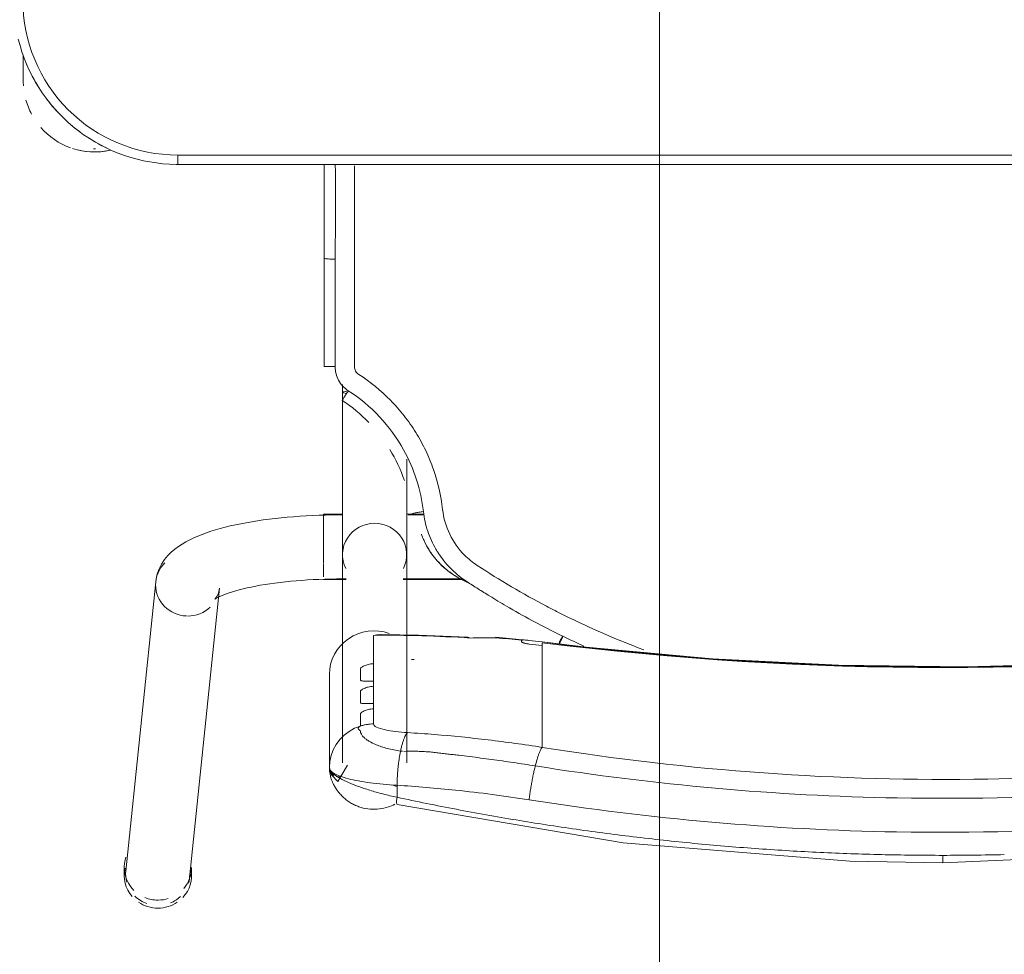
# Model space of a CAD drawing. Header units: metres. Extents: x 1.7 to 42.3, y -72.9 to -47.6.
# Tile 35 of 216: x 5.809 to 6.127, y -65.38 to -65.079. Entities that reach past the tile are written whole.
import ezdxf

# ---------------------------------------------------------------- set-up
doc = ezdxf.new("R2010")
doc.units = ezdxf.units.M
doc.layers.add('G-ANNO-SYMB', color=7, linetype='Continuous', lineweight=9)
doc.layers.add('I-FURN', color=7, linetype='Continuous', lineweight=18)

# ---------------------------------------------------------------- blocks, each defined once
blk = doc.blocks.new('ConjuntoParaAlunoTamanho6 - CJA06_ConjuntoParaAlunoTamanho6-2902653-2PAV - FRIGORÍFICA')
at = {"layer": 'I-FURN', "color": 253, "true_color": 0xaaaaaa}
for p, q in [((0.2432124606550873, 0.2952560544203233), (0.2335379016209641, 0.2018170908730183)), ((0.2425404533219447, 0.2945585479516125), (0.2425404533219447, 0.2919703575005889)), ((0.2541278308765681, 0.1996852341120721), (0.26380238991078, 0.2931241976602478)), ((0.2643023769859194, 0.2919703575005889), (0.2643023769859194, 0.2945585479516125)), ((0.1731500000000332, 0.2581242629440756), (0.1731500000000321, 0.1909687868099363)), ((0.1938500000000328, 0.1909687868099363), (0.1938500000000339, 0.2581242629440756)), ((0.1981000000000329, 0.2296403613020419), (0.1981000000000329, 0.2596939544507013)), ((0.1968477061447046, 0.2539495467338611), (0.1975389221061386, 0.2558006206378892)), ((0.1294314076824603, 0.243802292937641), (0.1294314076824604, 0.2531737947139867)), ((0.1947122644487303, 0.2506185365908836), (0.1958994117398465, 0.2522106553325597)), ((0.1958994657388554, 0.2522107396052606), (0.1968476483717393, 0.2539494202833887)), ((0.1294314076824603, 0.2421389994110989), (0.1294314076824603, 0.243802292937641)), ((0.1294314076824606, 0.2421389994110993), (0.1294314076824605, 0.2365253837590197)), ((0.1838599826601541, 0.2390378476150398), (0.1838599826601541, 0.2407252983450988)), ((0.1294314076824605, 0.2365253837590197), (0.1294314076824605, 0.2348620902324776)), ((0.1294314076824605, 0.2348620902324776), (0.1294314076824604, 0.2292484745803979)), ((0.183859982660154, 0.231760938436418), (0.183859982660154, 0.233448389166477)), ((0.1294314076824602, 0.2275851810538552), (0.1294314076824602, 0.2292484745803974)), ((0.1294314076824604, 0.2275851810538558), (0.1294314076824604, 0.2219715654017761)), ((0.1838599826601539, 0.2170112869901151), (0.1838599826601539, 0.2261714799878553)), ((0.1294314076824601, 0.2203082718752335), (0.1294314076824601, 0.2219715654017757)), ((0.1294586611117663, 0.2191524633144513), (0.1443419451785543, 0.2175731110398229)), ((0.179439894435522, 0.2168937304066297), (0.1817272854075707, 0.2167811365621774)), ((0.1742864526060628, 0.1989367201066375), (0.154736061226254, 0.1989367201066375)), ((0.1742893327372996, 0.1987867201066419), (0.1549429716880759, 0.1987867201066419)), ((0.1938500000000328, 0.1987867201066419), (0.1927106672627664, 0.1987867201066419)), ((0.2000000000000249, 0.1989367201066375), (0.1927135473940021, 0.1989367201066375)), ((0.1938500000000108, 0.1984502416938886), (0.1938500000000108, 0.1987867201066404)), ((0.1938500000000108, 0.1976441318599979), (0.1938500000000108, 0.1984502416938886)), ((0.200000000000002, 0.1937960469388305), (0.2000000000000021, 0.1981376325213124)), ((0.1938500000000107, 0.1916047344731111), (0.1938500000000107, 0.1936664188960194)), ((0.200000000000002, 0.1857279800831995), (0.200000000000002, 0.1936447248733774)), ((0.1938500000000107, 0.1858191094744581), (0.1938500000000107, 0.1868796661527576)), ((0.1938500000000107, 0.1837095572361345), (0.1938500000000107, 0.1858191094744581)), ((0.200000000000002, 0.17793672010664), (0.200000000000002, 0.1856002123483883)), ((0.1675711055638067, 0.1780867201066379), (0.1726767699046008, 0.1780867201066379)), ((0.1938500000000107, 0.1780867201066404), (0.1938500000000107, 0.1805865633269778)), ((0.1675962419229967, 0.177936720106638), (0.1732320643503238, 0.177936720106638)), ((0.1937679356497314, 0.177936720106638), (0.2000000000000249, 0.177936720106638)), ((0.1938500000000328, 0.1360373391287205), (0.1938500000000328, 0.138573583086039)), ((0.1998252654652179, 0.130207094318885), (0.1998241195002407, 0.09530095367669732)), ((0.1998165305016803, 0.06496651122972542), (0.1998241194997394, 0.09530105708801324)), ((0.247000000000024, 0.06496651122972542), (-0.2469999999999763, 0.0649665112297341)), ((0.2470000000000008, 0.06496651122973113), (-0.2469999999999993, 0.06496651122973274)), ((0.2470000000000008, 0.06496651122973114), (0.2470000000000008, 0.06196651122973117)), ((0.2968749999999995, 0.03797151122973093), (0.2968749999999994, 0.02961464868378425)), ((0.2968749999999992, 0.03299232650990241), (0.2968749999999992, 0.03797151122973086))]:
    blk.add_line(p, q, dxfattribs=at)
at = {"layer": 'I-FURN', "color": 253, "true_color": 0xaaaaaa, "flags": 128}
for points in [[(0.000100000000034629, 0.2903998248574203), (-0.07266958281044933, 0.2872143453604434), (-0.1448601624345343, 0.2777017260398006), (-0.1760326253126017, 0.2716064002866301)], [(0.1762326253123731, 0.2716064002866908), (0.1033140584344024, 0.283981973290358), (0.03017500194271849, 0.2898535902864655), (0.000100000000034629, 0.2903998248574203)], [(0.1762658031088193, 0.2654018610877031), (0.1762658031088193, 0.2663721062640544), (0.1762658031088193, 0.2673423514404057), (0.1762658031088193, 0.268312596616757), (0.1762658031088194, 0.2692828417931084)], [(0.1980999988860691, 0.2597125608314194), (0.1979173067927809, 0.2609157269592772), (0.1973888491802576, 0.262083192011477), (0.1953955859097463, 0.2642028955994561), (0.1922691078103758, 0.2589586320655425)], [(0.19753892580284, 0.2558006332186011), (0.1979587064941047, 0.2577280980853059), (0.1981000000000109, 0.2596939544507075)], [(0.1980999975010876, 0.2597116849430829), (0.1980999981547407, 0.2521977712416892), (0.1980999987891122, 0.2446838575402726)], [(0.1981000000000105, 0.2296403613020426), (0.1981000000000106, 0.2371537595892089), (0.1981000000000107, 0.2446671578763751), (0.1981000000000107, 0.2521805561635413), (0.1981000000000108, 0.2596939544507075)], [(0.1881002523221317, 0.246282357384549), (0.1899707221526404, 0.2470146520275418), (0.1917187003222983, 0.247994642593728)], [(0.1917187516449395, 0.2479946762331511), (0.1933094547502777, 0.2492039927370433), (0.1947121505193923, 0.2506184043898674)], [(0.1838599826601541, 0.2407252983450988), (0.1838599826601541, 0.241946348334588), (0.1838599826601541, 0.2431673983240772), (0.1838599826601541, 0.2443884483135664), (0.1838599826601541, 0.2456094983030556)], [(0.1881000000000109, 0.2462822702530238), (0.1881000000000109, 0.2453180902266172), (0.1881000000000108, 0.2443539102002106), (0.1881000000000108, 0.243389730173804), (0.1881000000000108, 0.2424255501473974)], [(0.183859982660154, 0.233448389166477), (0.183859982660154, 0.2348457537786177), (0.183859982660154, 0.2362431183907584), (0.1838599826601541, 0.2376404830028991), (0.1838599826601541, 0.2390378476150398)], [(0.1881000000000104, 0.2386831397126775), (0.1881000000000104, 0.237799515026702), (0.1881000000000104, 0.2369158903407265), (0.1881000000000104, 0.236032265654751), (0.1881000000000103, 0.2351486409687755)], [(0.1838599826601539, 0.2261714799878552), (0.183859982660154, 0.2275688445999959), (0.183859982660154, 0.2289662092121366), (0.183859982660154, 0.2303635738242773), (0.183859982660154, 0.231760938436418)], [(0.1881000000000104, 0.2314062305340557), (0.1881000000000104, 0.2305226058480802), (0.1881000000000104, 0.2296389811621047), (0.1881000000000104, 0.2287553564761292), (0.1881000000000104, 0.2278717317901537)], [(-0.1292586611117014, 0.2191524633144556), (-0.0886506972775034, 0.223419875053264), (-0.04790057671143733, 0.2260954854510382), (-0.007073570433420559, 0.2271749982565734), (0.03376492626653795, 0.2266566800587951), (0.07454949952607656, 0.2245413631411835), (0.1152148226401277, 0.2208324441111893), (0.1294586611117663, 0.2191524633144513)], [(0.1294314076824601, 0.2193726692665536), (0.1294314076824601, 0.2196065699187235), (0.1294314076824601, 0.2198404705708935), (0.1294314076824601, 0.2200743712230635), (0.1294314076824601, 0.2203082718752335)], [(0.1361000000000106, 0.2190117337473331), (0.1361000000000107, 0.2189337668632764), (0.1361000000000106, 0.2188557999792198), (0.1361000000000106, 0.2187778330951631), (0.1361000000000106, 0.2186998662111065)], [(0.153505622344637, 0.217605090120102), (0.1692793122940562, 0.2168976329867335), (0.1813090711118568, 0.2167731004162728)], [(0.1817272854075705, 0.2167811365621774), (0.1827926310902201, 0.2168569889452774), (0.1838599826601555, 0.217011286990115)], [(0.2350704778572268, 0.2053619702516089), (0.2350077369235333, 0.2053133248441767), (0.2348200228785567, 0.2051835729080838), (0.2345106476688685, 0.2049931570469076), (0.2340848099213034, 0.2047580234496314), (0.233548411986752, 0.2044905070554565), (0.2329074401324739, 0.2042001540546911), (0.2321676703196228, 0.2038943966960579), (0.2313345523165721, 0.2035790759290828), (0.2304131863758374, 0.203258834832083), (0.2294083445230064, 0.2029374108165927), (0.2283245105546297, 0.2026178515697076), (0.2271659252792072, 0.2023026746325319), (0.2259366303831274, 0.2019939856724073), (0.2246405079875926, 0.201693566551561), (0.2232813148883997, 0.2014029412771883), (0.2218627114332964, 0.201123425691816), (0.2203882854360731, 0.2008561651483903), (0.218861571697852, 0.2006021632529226), (0.2172860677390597, 0.200362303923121), (0.2156652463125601, 0.2001373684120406), (0.2140025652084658, 0.1999280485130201), (0.2123014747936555, 0.1997349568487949), (0.2105654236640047, 0.1995586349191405), (0.2087978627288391, 0.1993995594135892), (0.2070022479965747, 0.1992581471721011), (0.2051820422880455, 0.1991347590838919), (0.2033407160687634, 0.1990297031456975), (0.2014817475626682, 0.1989432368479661), (0.1996086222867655, 0.1988755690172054), (0.1977248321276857, 0.198826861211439), (0.195833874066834, 0.198797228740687), (0.1939392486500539, 0.1987867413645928), (0.1938500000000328, 0.1987867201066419)], [(0.2335379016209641, 0.2018170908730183), (0.2337286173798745, 0.2028696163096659), (0.2340307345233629, 0.203761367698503), (0.2343720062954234, 0.2044473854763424), (0.2346851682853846, 0.2049236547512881), (0.2349211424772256, 0.205211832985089), (0.2350504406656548, 0.2053439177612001), (0.2350704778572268, 0.2053619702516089)], [(0.2541278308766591, 0.1996852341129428), (0.253752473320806, 0.1976222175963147), (0.2531060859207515, 0.1957226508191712), (0.2522614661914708, 0.1940331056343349), (0.2512866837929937, 0.1925592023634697), (0.2502318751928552, 0.1912808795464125), (0.2491278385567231, 0.1901677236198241), (0.2479903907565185, 0.1891887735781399), (0.2468256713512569, 0.1883170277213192), (0.2456343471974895, 0.1875306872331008), (0.2444143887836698, 0.186812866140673), (0.2431627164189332, 0.1861507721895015), (0.2418761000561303, 0.1855348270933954), (0.2405516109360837, 0.1849579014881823), (0.239186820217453, 0.1844147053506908), (0.2377798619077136, 0.1839013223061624), (0.2363294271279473, 0.183414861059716), (0.2348347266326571, 0.1829531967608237), (0.2332954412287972, 0.182514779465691), (0.2317116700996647, 0.1820984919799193), (0.2300838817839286, 0.1817035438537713), (0.2284128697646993, 0.1813293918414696), (0.2266997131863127, 0.1809756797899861), (0.224945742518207, 0.1806421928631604), (0.2231525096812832, 0.180328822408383), (0.2213217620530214, 0.1800355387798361), (0.2194554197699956, 0.1797623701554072), (0.2175555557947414, 0.1795093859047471), (0.2156243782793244, 0.1792766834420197), (0.2136642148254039, 0.1790643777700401), (0.2116774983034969, 0.1788725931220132), (0.2096667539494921, 0.1787014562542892), (0.2076345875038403, 0.1785510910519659), (0.2055836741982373, 0.178421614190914), (0.2035167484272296, 0.1783131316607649), (0.2014365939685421, 0.178225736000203), (0.1993460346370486, 0.1781595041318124), (0.1972479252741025, 0.1781144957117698), (0.1951451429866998, 0.1780907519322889), (0.1938500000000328, 0.1780867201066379)], [(0.1731500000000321, 0.160150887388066), (0.1731500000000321, 0.1620004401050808), (0.1731500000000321, 0.163818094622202), (0.1731500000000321, 0.1656009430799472), (0.1731500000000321, 0.1673461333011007), (0.1731500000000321, 0.1690508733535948), (0.1731500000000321, 0.170712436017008), (0.1731500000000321, 0.172328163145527), (0.1731500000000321, 0.1738954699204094), (0.1731500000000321, 0.1754118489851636), (0.1731500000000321, 0.1768748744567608), (0.1731500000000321, 0.17828220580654), (0.1731500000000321, 0.1796315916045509), (0.1731500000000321, 0.1809208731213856), (0.1731500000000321, 0.1821479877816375), (0.1731500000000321, 0.1833109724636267), (0.1731500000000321, 0.1844079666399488), (0.1731500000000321, 0.185437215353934), (0.1731500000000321, 0.1863970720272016), (0.1731500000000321, 0.1872860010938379), (0.1731500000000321, 0.188102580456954), (0.1731500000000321, 0.1888455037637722), (0.1731500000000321, 0.1895135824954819), (0.1731500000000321, 0.1901057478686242), (0.1731500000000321, 0.1906210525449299), (0.1731500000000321, 0.1909687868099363)], [(0.1938500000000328, 0.1909687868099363), (0.1938500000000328, 0.1905139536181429), (0.1938500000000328, 0.1899816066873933), (0.1938500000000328, 0.1893725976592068), (0.1938500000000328, 0.1886879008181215), (0.1938500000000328, 0.187928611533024), (0.1938500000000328, 0.1870959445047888), (0.1938500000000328, 0.1861912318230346), (0.1938500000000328, 0.1852159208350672), (0.1938500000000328, 0.1841715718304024), (0.1938500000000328, 0.1830598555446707), (0.1938500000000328, 0.1818825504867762), (0.1938500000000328, 0.1806415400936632), (0.1938500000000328, 0.1793388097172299), (0.1938500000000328, 0.1779764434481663), (0.1938500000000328, 0.1765566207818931), (0.1938500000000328, 0.1750816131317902), (0.1938500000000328, 0.1735537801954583), (0.1938500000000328, 0.1719755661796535), (0.1938500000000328, 0.1703494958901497), (0.1938500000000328, 0.1686781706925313), (0.1938500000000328, 0.1669642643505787), (0.1938500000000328, 0.1652105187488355), (0.1938500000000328, 0.1634197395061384), (0.1938500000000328, 0.1615947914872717), (0.1938500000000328, 0.1597385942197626), (0.1938500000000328, 0.1578541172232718), (0.1938500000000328, 0.1559443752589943), (0.1938500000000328, 0.1540124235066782), (0.1938500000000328, 0.1520613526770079), (0.1938500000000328, 0.1500942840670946), (0.1938500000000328, 0.1481143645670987), (0.1938500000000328, 0.1461247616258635), (0.1938500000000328, 0.1441286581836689), (0.1938500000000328, 0.1421292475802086), (0.1938500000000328, 0.1401297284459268), (0.1938500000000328, 0.138573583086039)], [(0.168410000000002, 0.1843247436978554), (0.168410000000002, 0.184339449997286), (0.168410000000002, 0.1843541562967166), (0.168410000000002, 0.1843688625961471), (0.168410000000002, 0.1843835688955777)], [(0.1962270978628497, 0.1302521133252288), (0.19622673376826, 0.126394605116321), (0.1962264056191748, 0.1225375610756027), (0.1962261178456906, 0.1186811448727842), (0.1962258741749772, 0.1148255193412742), (0.1962256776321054, 0.1109708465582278), (0.1962255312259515, 0.1071172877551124), (0.196225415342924, 0.1032650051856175), (0.1962252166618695, 0.0994141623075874), (0.1962252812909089, 0.09556492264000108)], [(0.298480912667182, 0.02456475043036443), (0.2979359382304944, 0.02661336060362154), (0.2973094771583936, 0.02863853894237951), (0.2966025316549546, 0.03063704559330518), (0.2958162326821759, 0.03260568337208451), (0.294951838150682, 0.03454130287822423), (0.2940107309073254, 0.03644080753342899), (0.2929944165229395, 0.03830115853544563), (0.2919045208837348, 0.04011937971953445), (0.2907427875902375, 0.04189256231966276), (0.2895110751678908, 0.04361786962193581), (0.2882113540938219, 0.0452925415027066), (0.286845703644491, 0.04691389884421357), (0.2854163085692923, 0.04847934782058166), (0.2839254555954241, 0.04998638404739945), (0.2823755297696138, 0.05143259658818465), (0.2807690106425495, 0.05281567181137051), (0.2791084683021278, 0.05413339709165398), (0.2773965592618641, 0.05538366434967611), (0.2756360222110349, 0.05656447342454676), (0.2738296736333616, 0.05767393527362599), (0.2719804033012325, 0.05871027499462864), (0.2700911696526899, 0.05967183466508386), (0.2681649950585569, 0.0605570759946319), (0.2662049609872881, 0.06136458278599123), (0.2642142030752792, 0.06209306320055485), (0.2621959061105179, 0.06274135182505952), (0.2601532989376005, 0.06330841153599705), (0.2580896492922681, 0.06379333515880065), (0.2560082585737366, 0.06419534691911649), (0.2539124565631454, 0.06451380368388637), (0.2518055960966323, 0.0647481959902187), (0.2496910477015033, 0.06489814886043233), (0.2475721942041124, 0.06496342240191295), (0.247000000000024, 0.06496651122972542)], [(0.2469999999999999, 0.0619665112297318), (0.1234999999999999, 0.0619665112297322), (-1.453485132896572e-16, 0.06196651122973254), (-0.1235000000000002, 0.06196651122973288), (-0.2470000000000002, 0.06196651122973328)], [(-0.2469999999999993, 0.06196651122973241), (-0.1234999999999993, 0.0619665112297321), (7.44471151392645e-16, 0.06196651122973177), (0.1235000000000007, 0.06196651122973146), (0.2470000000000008, 0.06196651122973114)], [(0.2968750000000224, 0.03000167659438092), (0.2968750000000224, 0.03057043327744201), (0.2968750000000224, 0.03112383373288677), (0.2968750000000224, 0.03166099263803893), (0.2968750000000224, 0.03218105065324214), (0.2968750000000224, 0.03268317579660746), (0.2968750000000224, 0.03316656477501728), (0.2968750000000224, 0.03363044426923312), (0.2968750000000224, 0.03407407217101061), (0.2968750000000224, 0.03449673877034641), (0.2968750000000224, 0.03489776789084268), (0.2968750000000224, 0.03527651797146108), (0.2968750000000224, 0.03563238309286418), (0.2968750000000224, 0.03596479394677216), (0.2968750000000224, 0.0362732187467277), (0.2968750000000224, 0.03655716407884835), (0.2968750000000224, 0.03681617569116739), (0.2968750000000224, 0.03704983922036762), (0.2968750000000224, 0.03725778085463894), (0.2968750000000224, 0.03743966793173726), (0.2968750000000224, 0.03759520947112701), (0.2968750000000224, 0.03772415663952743), (0.2968750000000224, 0.03782630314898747), (0.2968750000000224, 0.03790148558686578), (0.2968750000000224, 0.03794958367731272), (0.2968750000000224, 0.03797052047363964)]]:
    blk.add_lwpolyline(points, dxfattribs=at)
at = {"layer": 'I-FURN', "color": 253, "true_color": 0xaaaaaa}
for centre, radius, start, end in [((0.2469999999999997, 0.01196651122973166), 0.05000000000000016, 359.9999999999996, 89.9999999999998), ((0.2470000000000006, 0.01196651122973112), 0.05000000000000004, 1.399444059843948e-13, 90.00000000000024), ((0.2470000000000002, 0.01196651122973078), 0.05300000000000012, 57.30006590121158, 67.50000000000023), ((0.2470000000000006, 0.01196651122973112), 0.05300000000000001, 57.30006590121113, 67.49999999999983), ((0.2738749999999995, 0.03797151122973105), 0.02300000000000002, 76.32927142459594, 103.1031885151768), ((0.2738749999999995, 0.03797151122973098), 0.02299999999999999, 71.99999999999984, 102.5792801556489), ((0.2738749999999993, 0.03797151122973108), 0.02199999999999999, 89.14351565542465, 90.85648434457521), ((0.2738749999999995, 0.03797151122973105), 0.02299999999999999, 41.01943934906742, 70.30682625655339), ((0.2470000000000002, 0.01196651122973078), 0.05300000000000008, 37.16069583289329, 53.14964399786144), ((0.2470000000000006, 0.01196651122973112), 0.053, 37.16069583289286, 53.14964399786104), ((0.2738749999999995, 0.03797151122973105), 0.02299999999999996, 15.73052841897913, 28.05060290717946), ((0.2470000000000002, 0.01196651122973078), 0.05300000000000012, 22.50000000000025, 32.69993391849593), ((0.2470000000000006, 0.01196651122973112), 0.053, 22.49999999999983, 32.69993391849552), ((0.2738749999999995, 0.03797151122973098), 0.02300000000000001, 359.9999999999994, 4.009148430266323)]:
    blk.add_arc(centre, radius, start, end, dxfattribs=at)
for centre, major_axis, ratio, start_param, end_param in [((0.2534214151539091, 0.2945585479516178), (0.01088096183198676, 0), 0.9659258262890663, 1.570796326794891, 2.182165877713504), ((0.2534214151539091, 0.2945585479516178), (-0.01088096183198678, 5.623562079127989e-17), 0.9659258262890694, 4.098127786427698, 4.71238898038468), ((0.253507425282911, 0.2941901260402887), (-0.01029496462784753, 0.001065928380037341), 0.9671584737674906, 5.223080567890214, 5.597592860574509), ((0.2534214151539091, 0.2919703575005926), (0.01088096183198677, 0), 0.9659258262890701, 1.581693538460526, 1.883969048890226), ((0.2534214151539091, 0.2919703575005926), (0.0108809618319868, 0), 0.9659258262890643, 1.176355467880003, 1.570796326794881), ((0.253507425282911, 0.2941901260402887), (-0.01029496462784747, 0.001065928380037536), 0.9671584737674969, 4.026796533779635, 4.46746000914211), ((0.2534214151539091, 0.2945585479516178), (0.01088096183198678, 0), 0.9659258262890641, 2.404321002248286, 3.312013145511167), ((0.2534214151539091, 0.2919703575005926), (0.01088096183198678, 0), 0.9659258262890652, 2.446266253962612, 3.141592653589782), ((0.2534214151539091, 0.2919703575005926), (0.01088096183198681, 0), 0.9659258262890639, 5.959866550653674, 7.062609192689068), ((0.2534214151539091, 0.2945585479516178), (0.0108809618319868, 0), 0.9659258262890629, 6.052088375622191, 6.985955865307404), ((0.253507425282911, 0.2941901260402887), (-0.01029496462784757, 0.001065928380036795), 0.9671584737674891, 6.102342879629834, 6.38299102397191), ((0.253507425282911, 0.2941901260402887), (-0.01029496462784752, 0.00106592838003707), 0.9671584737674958, 3.141592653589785, 3.502974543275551), ((0.1023230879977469, 0.3117670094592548), (-0.333579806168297, 0.04521201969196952), 0.1440733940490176, 1.80844023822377, 1.810294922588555), ((9.999999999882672e-05, -0.7715866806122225), (1.021100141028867, 0), 0.9781476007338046, 1.44377104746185, 1.697821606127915), ((9.999999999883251e-05, -0.7711708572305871), (1.0208981, 0), 0.9781476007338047, 1.443771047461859, 1.697821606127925), ((0.1837000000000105, 0.2296403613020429), (0.01439999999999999, 0), 0.978147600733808, 4.362104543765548, 6.28318530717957), ((0.1794715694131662, 0.6012766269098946), (0.3849999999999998, 0), 0.9781476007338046, 4.689765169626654, 4.691851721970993), ((0.1794715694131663, 0.6035636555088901), (0.3949999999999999, 0), 0.9781476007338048, 4.585363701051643, 4.595995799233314), ((0.1794715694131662, 0.6022122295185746), (0.3947979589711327, 0), 0.9781476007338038, 4.585363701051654, 4.595935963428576), ((0.1794715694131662, 0.6026280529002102), (0.3949999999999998, 0), 0.9781476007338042, 4.602237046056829, 4.623286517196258), ((0.1452124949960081, 0.227535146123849), (0.0008705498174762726, 0.009962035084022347), 0.01850094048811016, 2.932960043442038, 3.325659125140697), ((0.1794715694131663, 0.6033557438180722), (0.3949999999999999, 0), 0.9781476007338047, 4.644485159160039, 4.723499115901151), ((0.2438328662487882, 0.2007511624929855), (-0.01029496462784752, 0.001065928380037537), 0.9671584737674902, 4.812194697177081, 5.597592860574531), ((0.2438328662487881, 0.2007511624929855), (-0.01029496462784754, 0.001065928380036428), 0.967158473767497, 3.241398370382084, 4.776806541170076), ((0.2438328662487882, 0.2007511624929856), (-0.01029496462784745, 0.001065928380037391), 0.9671584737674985, 2.456000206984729, 3.241398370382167), ((0.1835000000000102, 0.1909687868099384), (0.01034999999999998, 0), 0.9781476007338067, 2.686586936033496, 4.712388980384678), ((0.1835000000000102, 0.1909687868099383), (0.01035000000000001, 0), 0.9781476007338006, 4.712388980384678, 6.73819102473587), ((0.1835000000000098, 0.1385735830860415), (0.01034999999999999, 0), 0.06975647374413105, 5.759586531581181, 6.776353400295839)]:
    blk.add_ellipse(centre, major_axis=major_axis, ratio=ratio, start_param=start_param, end_param=end_param, dxfattribs=at)
for points in [[(0.0001000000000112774, 0.2903571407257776), (0.0001000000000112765, 0.2902912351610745), (0.0001000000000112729, 0.2900051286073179), (0.0001000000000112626, 0.2891558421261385), (0.0001000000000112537, 0.2884139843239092), (0.0001000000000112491, 0.2880248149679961)], [(0.0001000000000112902, 0.2880248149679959), (-0.006508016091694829, 0.288024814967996), (-0.01311637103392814, 0.2879458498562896), (-0.01972184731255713, 0.2877884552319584)], [(0.01992242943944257, 0.287788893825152), (0.01331661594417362, 0.287946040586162), (0.006708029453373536, 0.2880248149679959), (0.0001000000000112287, 0.288024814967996)], [(0.03972822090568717, 0.287082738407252), (0.03313130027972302, 0.2873962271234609), (0.02652827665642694, 0.2876317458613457), (0.0199224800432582, 0.2877888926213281)], [(0.05949739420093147, 0.285908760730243), (0.05291607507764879, 0.2863777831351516), (0.04632532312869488, 0.2867692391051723), (0.03972846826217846, 0.2870827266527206)], [(0.07920996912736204, 0.284269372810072), (0.07265096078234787, 0.2848931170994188), (0.06607919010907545, 0.2854396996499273), (0.05949798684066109, 0.2859087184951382)], [(0.09884629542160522, 0.2821678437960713), (0.09231561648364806, 0.2829446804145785), (0.08576917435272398, 0.2836456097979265), (0.07920996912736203, 0.284269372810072)], [(0.1183880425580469, 0.2796108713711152), (0.1118923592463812, 0.2805381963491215), (0.1053779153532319, 0.2813908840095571), (0.0988477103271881, 0.2821676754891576)], [(0.1378172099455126, 0.276606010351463), (0.1313620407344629, 0.2776813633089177), (0.1248851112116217, 0.278683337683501), (0.1183894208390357, 0.2796106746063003)], [(0.1571157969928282, 0.2731608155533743), (0.1507070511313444, 0.274381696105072), (0.1442735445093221, 0.2755304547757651), (0.1378182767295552, 0.2766058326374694)], [(0.1316375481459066, 0.2591403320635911), (0.1317514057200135, 0.2595920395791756), (0.1319774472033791, 0.2605307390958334), (0.1323069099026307, 0.2620269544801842), (0.1326223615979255, 0.2635911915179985), (0.1329198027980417, 0.2652023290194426), (0.1331950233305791, 0.2668394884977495), (0.1334445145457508, 0.2684805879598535), (0.1335915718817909, 0.2695629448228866), (0.1336597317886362, 0.2700975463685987)], [(0.1762658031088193, 0.2692828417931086), (0.1699094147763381, 0.2706467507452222), (0.1635252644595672, 0.2719397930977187), (0.1571163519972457, 0.273160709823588)], [(0.1762658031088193, 0.2692828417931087), (0.1763289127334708, 0.2696584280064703), (0.1764189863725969, 0.2703746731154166), (0.1764353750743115, 0.2712021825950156), (0.1763587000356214, 0.2714863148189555), (0.1763029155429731, 0.2715564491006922)], [(0.175125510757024, 0.254353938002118), (0.1751984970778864, 0.2547076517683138), (0.175339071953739, 0.2554367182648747), (0.1755320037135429, 0.2565866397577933), (0.1757052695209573, 0.2577841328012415), (0.175857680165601, 0.259019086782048), (0.1759880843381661, 0.2602816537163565), (0.176095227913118, 0.2615619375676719), (0.1761782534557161, 0.2628495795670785), (0.176236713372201, 0.2641342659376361), (0.1762589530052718, 0.2649819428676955), (0.1762658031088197, 0.2654018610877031)], [(0.1981000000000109, 0.2596939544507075), (0.1981000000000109, 0.2603482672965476), (0.1970264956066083, 0.2616503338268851), (0.1923900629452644, 0.2633751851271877), (0.1852348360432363, 0.264697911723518), (0.1793352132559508, 0.265233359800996), (0.1762658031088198, 0.265401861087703)], [(0.1781109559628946, 0.2652801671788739), (0.1775085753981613, 0.2654472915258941), (0.1768999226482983, 0.265609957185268), (0.1762885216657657, 0.2657672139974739)], [(0.1294314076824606, 0.2531737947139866), (0.1295198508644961, 0.253273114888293), (0.1297044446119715, 0.2535308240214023), (0.1300007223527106, 0.2540876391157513), (0.1303127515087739, 0.2548081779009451), (0.1306367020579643, 0.2556847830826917), (0.1309683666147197, 0.2567044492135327), (0.131303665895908, 0.2578553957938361), (0.1315267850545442, 0.2587009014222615), (0.1316375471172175, 0.2591403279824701)], [(0.1728535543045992, 0.2483980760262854), (0.1729696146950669, 0.2485030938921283), (0.1732027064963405, 0.2487702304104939), (0.1735510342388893, 0.2493354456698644), (0.1738939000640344, 0.250058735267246), (0.174227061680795, 0.2509327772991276), (0.1745466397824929, 0.2519451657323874), (0.1748487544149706, 0.2530845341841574), (0.1750359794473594, 0.2539200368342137), (0.1751255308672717, 0.2543540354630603)], [(0.1838599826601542, 0.2456094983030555), (0.1842192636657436, 0.2456134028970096), (0.1849375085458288, 0.2456477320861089), (0.1860079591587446, 0.2457777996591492), (0.1870655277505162, 0.2459854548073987), (0.1877580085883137, 0.2461749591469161), (0.1881001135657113, 0.246282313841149)], [(0.124341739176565, 0.2095039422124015), (0.1152901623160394, 0.2140849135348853), (0.106070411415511, 0.2181435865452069), (0.09665883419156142, 0.2216798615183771)], [(0.1159427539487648, 0.2205001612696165), (0.1182084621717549, 0.2194714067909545), (0.1204604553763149, 0.218412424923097), (0.1226981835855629, 0.2173235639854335)], [(0.1226981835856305, 0.2173235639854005), (0.1229127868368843, 0.2177608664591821), (0.1233583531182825, 0.2186550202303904), (0.1237690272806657, 0.2194524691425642), (0.1239499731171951, 0.2197966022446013)], [(0.1239464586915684, 0.2193573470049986), (0.1237666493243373, 0.2189779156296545), (0.1235632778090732, 0.2185567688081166), (0.1233517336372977, 0.2181258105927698)], [(0.1336000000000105, 0.2198095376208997), (0.1337709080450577, 0.2197895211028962), (0.1341016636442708, 0.2197447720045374), (0.1345570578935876, 0.2196652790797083), (0.1349943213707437, 0.2195675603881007), (0.1353772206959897, 0.2194610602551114), (0.1356877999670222, 0.2193475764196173), (0.1359253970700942, 0.219230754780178), (0.1360624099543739, 0.2191208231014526), (0.1360974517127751, 0.2190478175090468), (0.1361000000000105, 0.2190117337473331)], [(0.1243563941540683, 0.2165087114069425), (0.124080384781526, 0.2166453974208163), (0.1235279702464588, 0.2169178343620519), (0.122974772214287, 0.2171883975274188), (0.1226979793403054, 0.2173232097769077)], [(0.1233396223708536, 0.218131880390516), (0.1231915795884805, 0.2178324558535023), (0.1230392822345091, 0.2175283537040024), (0.1228883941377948, 0.2172307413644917)], [(0.1409843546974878, 0.2075760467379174), (0.1382577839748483, 0.2091620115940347), (0.1327588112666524, 0.2122360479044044), (0.127170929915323, 0.2151169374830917), (0.1243563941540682, 0.2165087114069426)], [(0.1361000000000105, 0.2186998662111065), (0.136100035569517, 0.2186828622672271), (0.1360918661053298, 0.2186492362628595), (0.1360665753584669, 0.2186169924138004), (0.1360494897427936, 0.2186013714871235)], [(0.1443226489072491, 0.217792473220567), (0.145762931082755, 0.2177625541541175), (0.1486002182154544, 0.2177478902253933), (0.1513336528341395, 0.2178205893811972), (0.15267016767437, 0.2178778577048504)], [(0.1526701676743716, 0.2178778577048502), (0.1531962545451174, 0.2175770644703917), (0.1536937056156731, 0.2175210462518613), (0.1541742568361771, 0.2177192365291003)], [(0.127982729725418, 0.2076229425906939), (0.1273791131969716, 0.2079405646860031), (0.1261687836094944, 0.2085716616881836), (0.1249518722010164, 0.2091945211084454), (0.1243417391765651, 0.2095039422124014)], [(0.1503955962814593, 0.1944471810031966), (0.1467277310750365, 0.1968417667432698), (0.139345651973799, 0.2014179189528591), (0.1318066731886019, 0.205611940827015), (0.1279827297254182, 0.2076229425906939)], [(0.1463509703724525, 0.2043213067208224), (0.1454617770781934, 0.2048741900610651), (0.1436780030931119, 0.205969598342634), (0.1418838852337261, 0.2070440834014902), (0.1409843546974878, 0.207576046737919)], [(0.1537794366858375, 0.1996302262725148), (0.152557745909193, 0.2004277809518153), (0.1501008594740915, 0.2020049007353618), (0.1476209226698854, 0.2035451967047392), (0.1463764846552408, 0.2043055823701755)], [(0.1586329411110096, 0.1970969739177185), (0.157031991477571, 0.1982151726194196), (0.155307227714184, 0.1991556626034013), (0.1535014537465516, 0.1998979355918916)], [(0.1537415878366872, 0.1997177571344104), (0.1547233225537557, 0.1993071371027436), (0.1557480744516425, 0.1988086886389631), (0.1568013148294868, 0.1981978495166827)], [(0.1624994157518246, 0.1911047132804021), (0.1613359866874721, 0.192802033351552), (0.1586948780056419, 0.1959437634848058), (0.1554966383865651, 0.1985081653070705), (0.1537794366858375, 0.1996302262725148)], [(0.1544771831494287, 0.1911188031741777), (0.1538595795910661, 0.1917419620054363), (0.1525591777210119, 0.1929224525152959), (0.1511359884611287, 0.193963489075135), (0.1503955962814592, 0.1944471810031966)], [(0.1615632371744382, 0.1763592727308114), (0.1612423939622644, 0.179146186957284), (0.1596820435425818, 0.1845386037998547), (0.1564514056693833, 0.1891220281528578), (0.1544771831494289, 0.1911188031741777)], [(0.1637112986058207, 0.1892355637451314), (0.163521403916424, 0.1895535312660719), (0.1631293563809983, 0.1901833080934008), (0.1627133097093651, 0.1907999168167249), (0.1624994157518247, 0.191104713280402)], [(0.1650109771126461, 0.1907575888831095), (0.1653668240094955, 0.1902631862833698), (0.1660439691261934, 0.1892504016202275), (0.1669511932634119, 0.1876675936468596), (0.1677473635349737, 0.1860264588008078), (0.16820222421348, 0.1848969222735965), (0.1684100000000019, 0.1843247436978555)], [(0.1677424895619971, 0.1770639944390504), (0.1674964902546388, 0.1792013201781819), (0.1665590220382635, 0.1834307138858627), (0.164789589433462, 0.1873763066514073), (0.1637112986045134, 0.1892355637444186)], [(0.1714634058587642, 0.1778021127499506), (0.1714682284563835, 0.1777616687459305), (0.1712817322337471, 0.177658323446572), (0.1704566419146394, 0.1774597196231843), (0.1692131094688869, 0.1772481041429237), (0.1682328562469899, 0.1771200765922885), (0.1677424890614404, 0.1770642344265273)], [(0.178597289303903, 0.1570264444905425), (0.1766742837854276, 0.1601806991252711), (0.1751000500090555, 0.163548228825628), (0.1739019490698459, 0.1670403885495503)], [(0.1939136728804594, 0.1411945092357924), (0.1908365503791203, 0.143207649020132), (0.1879501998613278, 0.1455989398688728), (0.1853711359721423, 0.1482650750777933)], [(0.1919863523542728, 0.1380495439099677), (0.1922544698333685, 0.1384598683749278), (0.1927841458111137, 0.1392806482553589), (0.1934388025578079, 0.1403259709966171), (0.1938540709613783, 0.1410265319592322), (0.1939293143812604, 0.1411928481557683), (0.1939136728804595, 0.1411945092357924)], [(0.1962270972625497, 0.1302521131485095), (0.1962244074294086, 0.1310361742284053), (0.196036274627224, 0.1325521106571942), (0.1951915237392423, 0.1347279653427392), (0.1938272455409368, 0.1366302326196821), (0.1926490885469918, 0.137618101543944), (0.1919863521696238, 0.1380501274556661)], [(0.1900014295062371, 0.1302474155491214), (0.1900004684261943, 0.1305019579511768), (0.1899391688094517, 0.1309935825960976), (0.1896635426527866, 0.1316979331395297), (0.189220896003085, 0.132311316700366), (0.1888417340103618, 0.132628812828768), (0.1886288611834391, 0.1327672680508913)], [(0.1900013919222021, 0.09555402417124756), (0.190001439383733, 0.09868370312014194), (0.1900013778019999, 0.1048192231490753), (0.1900014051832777, 0.1131431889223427), (0.1900014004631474, 0.1217255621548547), (0.1900014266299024, 0.1274031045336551), (0.190001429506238, 0.1302474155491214)], [(0.1998210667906, 0.1302049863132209), (0.1998445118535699, 0.1302108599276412), (0.1996945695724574, 0.130222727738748), (0.1989137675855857, 0.1302381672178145), (0.1976969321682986, 0.1302488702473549), (0.1967197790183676, 0.1302517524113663), (0.1962270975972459, 0.1302520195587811)], [(0.1998187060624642, 0.1302043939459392), (0.1998185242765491, 0.1272925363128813), (0.1998182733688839, 0.1243806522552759), (0.1998180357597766, 0.1214692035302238)], [(0.1998198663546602, 0.09528842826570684), (0.1998196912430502, 0.1010983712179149), (0.1998194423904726, 0.1127324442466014), (0.199820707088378, 0.1243808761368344), (0.1998210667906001, 0.1302049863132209)], [(0.1998174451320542, 0.1127339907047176), (0.199817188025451, 0.1069128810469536), (0.1998173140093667, 0.1010953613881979), (0.1998174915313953, 0.09528493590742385)], [(0.1962252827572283, 0.0955648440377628), (0.1966195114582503, 0.0955637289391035), (0.197011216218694, 0.09555819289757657), (0.1973810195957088, 0.09554851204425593)], [(0.1973810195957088, 0.09554851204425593), (0.1977508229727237, 0.09553883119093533), (0.1980987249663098, 0.095525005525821), (0.1984075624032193, 0.09550772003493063)], [(0.1998241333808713, 0.09530095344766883), (0.1998241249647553, 0.0952967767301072), (0.1998227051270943, 0.09529260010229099), (0.1998198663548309, 0.09528842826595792)], [(0.1998200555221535, 0.06496652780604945), (0.1998200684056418, 0.075073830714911), (0.1998199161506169, 0.08518111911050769), (0.199819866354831, 0.09528842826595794)], [(0.1998176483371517, 0.07533813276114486), (0.1998176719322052, 0.07188093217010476), (0.1998176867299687, 0.06842373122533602), (0.199817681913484, 0.06496652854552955)]]:
    blk.add_open_spline(points, degree=3, dxfattribs=at)
for points, knots in [([(-0.1334597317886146, 0.2700975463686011), (-0.0847039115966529, 0.2777950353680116), (0.005190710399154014, 0.2841531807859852), (0.09465608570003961, 0.2762553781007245), (0.1336597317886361, 0.2700975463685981)], [-1, -1, -1, -1, -0.4444444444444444, 0, 0, 0, 0]), ([(-0.1314375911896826, 0.2591405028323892), (-0.0834284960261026, 0.2668293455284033), (0.005115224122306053, 0.2731845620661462), (0.09323131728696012, 0.2652914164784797), (0.1316375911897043, 0.2591405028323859)], [-1, -1, -1, -1, -0.4444444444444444, 0, 0, 0, 0]), ([(0.1336597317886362, 0.2700975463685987), (0.1415528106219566, 0.2688514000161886), (0.155777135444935, 0.2669874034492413), (0.1699719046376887, 0.2657985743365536), (0.1762658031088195, 0.2654018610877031)], [-1, -1, -1, -1, -0.4444444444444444, 0, 0, 0, 0]), ([(0.1769859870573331, 0.2715293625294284), (0.177653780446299, 0.2718739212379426), (0.1792654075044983, 0.2725544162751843), (0.1819571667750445, 0.2731539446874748), (0.1849590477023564, 0.2732031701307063), (0.1874098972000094, 0.2727407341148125), (0.1890477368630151, 0.2721641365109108), (0.1899555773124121, 0.271763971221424), (0.1906190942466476, 0.2714305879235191), (0.1912702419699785, 0.2710585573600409), (0.1921219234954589, 0.2705073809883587), (0.1931349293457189, 0.2697297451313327), (0.1942280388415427, 0.268695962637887), (0.1951608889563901, 0.2676305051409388), (0.1959446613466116, 0.2665608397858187), (0.1966003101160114, 0.2654700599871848), (0.1971213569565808, 0.2643906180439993), (0.1975150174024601, 0.2633435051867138), (0.1977954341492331, 0.2623445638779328), (0.1980407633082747, 0.2610829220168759), (0.1980992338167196, 0.2602308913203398), (0.1980999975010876, 0.2597116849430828)], [0.3275759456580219, 0.3275759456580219, 0.3275759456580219, 0.3275759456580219, 0.375, 0.4375, 0.5, 0.5625, 0.59375, 0.609375, 0.625, 0.640625, 0.65625, 0.6875, 0.71875, 0.75, 0.78125, 0.8125, 0.84375, 0.875, 0.90625, 0.9375, 1, 1, 1, 1]), ([(0.1762658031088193, 0.2692828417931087), (0.1778018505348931, 0.2689533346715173), (0.1808409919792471, 0.2682343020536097), (0.1851045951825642, 0.267035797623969), (0.1888538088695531, 0.2657760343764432), (0.1930172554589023, 0.2641128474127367), (0.1970774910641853, 0.2618686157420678), (0.198099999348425, 0.260342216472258), (0.1980999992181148, 0.2597116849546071)], [0, 0, 0, 0, 0.125, 0.25, 0.375, 0.5, 0.75, 1, 1, 1, 1]), ([(0.1294314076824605, 0.2531737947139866), (0.08224027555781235, 0.260753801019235), (-0.00483574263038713, 0.2670240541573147), (-0.0914775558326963, 0.2592379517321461), (-0.1292314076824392, 0.2531737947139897)], [-1, -1, -1, -1, -0.4444444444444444, 0, 0, 0, 0]), ([(0.195885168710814, 0.2625658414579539), (0.1956481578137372, 0.2626327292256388), (0.1951721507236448, 0.2627089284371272), (0.1947024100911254, 0.2626715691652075), (0.1944798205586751, 0.2626293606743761)], [0.3140408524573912, 0.3140408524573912, 0.3140408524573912, 0.3140408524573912, 0.375, 0.4333513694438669, 0.4333513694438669, 0.4333513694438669, 0.4333513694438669]), ([(0.1980999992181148, 0.2597116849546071), (0.1980996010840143, 0.260236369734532), (0.1978717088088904, 0.2610111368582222), (0.1972346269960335, 0.2618287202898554), (0.1968233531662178, 0.2621375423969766), (0.1966025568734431, 0.2622644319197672)], [0, 0, 0, 0, 0.125, 0.1875, 0.25, 0.25, 0.25, 0.25]), ([(0.1316375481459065, 0.2591403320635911), (0.1339949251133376, 0.2587682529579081), (0.1387087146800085, 0.2580511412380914), (0.145774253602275, 0.2570563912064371), (0.1516557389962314, 0.2562947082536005), (0.1557684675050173, 0.2557982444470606), (0.1581167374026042, 0.2555225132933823), (0.1598777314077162, 0.2553247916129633), (0.1616345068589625, 0.2551123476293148), (0.163388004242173, 0.2548905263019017), (0.1651435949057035, 0.2546919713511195), (0.1669065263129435, 0.2545489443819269), (0.1686772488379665, 0.254466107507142), (0.1710430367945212, 0.2544048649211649), (0.1728237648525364, 0.2544237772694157), (0.1740129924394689, 0.2544652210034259)], [0, 0, 0, 0, 0.1666666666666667, 0.3333333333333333, 0.5, 0.5833333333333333, 0.625, 0.6666666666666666, 0.7083333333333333, 0.75, 0.7916666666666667, 0.8333333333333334, 0.875, 0.9166666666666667, 1, 1, 1, 1]), ([(0.175125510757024, 0.254353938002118), (0.176610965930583, 0.2541414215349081), (0.1794849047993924, 0.2535802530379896), (0.1828421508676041, 0.2524625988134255), (0.1848968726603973, 0.2514475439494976), (0.1860769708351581, 0.2506942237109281), (0.1875352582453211, 0.2495319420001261), (0.1881197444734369, 0.2485382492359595), (0.1880995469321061, 0.2477843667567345)], [0, 0, 0, 0, 0.2, 0.4, 0.55, 0.625, 0.7, 1, 1, 1, 1]), ([(0.1294314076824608, 0.2531737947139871), (0.1352201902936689, 0.2522542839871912), (0.1468102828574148, 0.250642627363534), (0.1612933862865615, 0.2491934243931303), (0.1699656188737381, 0.248576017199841), (0.1728535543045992, 0.2483980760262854)], [0, 0, 0, 0, 0.4, 0.8, 1, 1, 1, 1]), ([(0.1728535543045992, 0.2483980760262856), (0.1755507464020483, 0.2482318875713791), (0.1796609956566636, 0.2477478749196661), (0.1831662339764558, 0.2466767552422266), (0.1838599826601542, 0.2459684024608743), (0.1838599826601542, 0.2456094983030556)], [0, 0, 0, 0, 0.4444444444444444, 0.7222222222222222, 1, 1, 1, 1]), ([(0.1880995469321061, 0.2477843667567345), (0.1882111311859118, 0.2477232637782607), (0.1883579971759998, 0.2476272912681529), (0.1884924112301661, 0.2475082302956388), (0.1885590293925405, 0.2474384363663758), (0.1886026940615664, 0.2473847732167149), (0.1886449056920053, 0.2473317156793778), (0.1887018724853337, 0.2472627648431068), (0.1887642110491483, 0.247175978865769), (0.1887960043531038, 0.2470814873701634), (0.1887919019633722, 0.2469975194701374), (0.1887699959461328, 0.2469290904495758), (0.1887312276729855, 0.2468562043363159), (0.188663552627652, 0.246755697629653), (0.1884990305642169, 0.2465703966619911), (0.1882804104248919, 0.2463989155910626), (0.1881002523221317, 0.246282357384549)], [0, 0, 0, 0, 0.1666666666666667, 0.25, 0.2916666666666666, 0.3333333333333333, 0.375, 0.4166666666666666, 0.5, 0.5833333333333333, 0.625, 0.6666666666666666, 0.7083333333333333, 0.75, 0.8333333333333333, 1, 1, 1, 1]), ([(0.1881000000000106, 0.2424255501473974), (0.1880963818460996, 0.2423607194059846), (0.188040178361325, 0.2422189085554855), (0.1878179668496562, 0.2419776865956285), (0.187426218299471, 0.2416987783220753), (0.1869086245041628, 0.2414201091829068), (0.1862881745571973, 0.2411678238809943), (0.1853208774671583, 0.2408807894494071), (0.1844802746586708, 0.2407546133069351), (0.183859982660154, 0.2407252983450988)], [0, 0, 0, 0, 0.125, 0.25, 0.375, 0.5, 0.625, 0.75, 1, 1, 1, 1]), ([(0.183859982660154, 0.2390378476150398), (0.1844802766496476, 0.239021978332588), (0.185320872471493, 0.2390289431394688), (0.1862880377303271, 0.2390413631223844), (0.1869083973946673, 0.2390415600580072), (0.1874260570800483, 0.2390167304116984), (0.1878178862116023, 0.2389577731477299), (0.1880401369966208, 0.2388520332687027), (0.188096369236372, 0.2387456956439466), (0.1881000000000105, 0.2386831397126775)], [0, 0, 0, 0, 0.25, 0.375, 0.5, 0.625, 0.75, 0.875, 1, 1, 1, 1]), ([(0.1881000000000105, 0.2351486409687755), (0.1880963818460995, 0.2350838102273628), (0.1880401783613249, 0.2349419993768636), (0.1878179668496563, 0.2347007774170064), (0.1874262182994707, 0.2344218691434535), (0.1869086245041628, 0.234143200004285), (0.1862881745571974, 0.2338909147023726), (0.1853208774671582, 0.2336038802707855), (0.1844802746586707, 0.2334777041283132), (0.183859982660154, 0.233448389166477)], [0, 0, 0, 0, 0.125, 0.25, 0.375, 0.5, 0.625, 0.75, 1, 1, 1, 1]), ([(0.1838599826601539, 0.231760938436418), (0.1844802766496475, 0.2317450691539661), (0.185320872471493, 0.2317520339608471), (0.186288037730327, 0.2317644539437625), (0.1869083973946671, 0.2317646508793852), (0.1874260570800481, 0.2317398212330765), (0.1878178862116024, 0.2316808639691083), (0.1880401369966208, 0.2315751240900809), (0.188096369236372, 0.2314687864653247), (0.1881000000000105, 0.2314062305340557)], [0, 0, 0, 0, 0.25, 0.375, 0.5, 0.625, 0.75, 0.875, 1, 1, 1, 1]), ([(0.1881000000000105, 0.2278717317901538), (0.1880963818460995, 0.227806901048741), (0.1880401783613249, 0.2276650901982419), (0.1878179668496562, 0.2274238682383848), (0.1874262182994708, 0.2271449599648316), (0.1869086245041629, 0.2268662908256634), (0.1862881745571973, 0.2266140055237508), (0.1853208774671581, 0.2263269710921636), (0.1844802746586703, 0.2262007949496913), (0.1838599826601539, 0.2261714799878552)], [0, 0, 0, 0, 0.125, 0.25, 0.375, 0.5, 0.625, 0.75, 1, 1, 1, 1]), ([(0.1360494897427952, 0.2186013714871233), (0.1360175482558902, 0.2185744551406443), (0.1359330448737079, 0.2185317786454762), (0.1357483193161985, 0.2184966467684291), (0.135491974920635, 0.2184863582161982), (0.1350841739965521, 0.2185006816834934), (0.1344517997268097, 0.218560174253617), (0.1338969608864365, 0.2186231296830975), (0.133600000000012, 0.2186570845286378)], [0, 0, 0, 0, 0.125, 0.25, 0.375, 0.5, 0.75, 1, 1, 1, 1]), ([(0.1568341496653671, 0.1981787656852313), (0.1576358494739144, 0.1977121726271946), (0.1591901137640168, 0.1966947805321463), (0.1620692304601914, 0.1943444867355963), (0.1639299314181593, 0.1922594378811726), (0.165010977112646, 0.1907575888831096)], [0, 0, 0, 0, 0.25, 0.5, 1, 1, 1, 1]), ([(0.168410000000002, 0.1843835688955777), (0.1679579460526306, 0.1856258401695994), (0.1668592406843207, 0.1880705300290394), (0.163830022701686, 0.192726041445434), (0.160810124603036, 0.1955762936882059), (0.1586329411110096, 0.1970969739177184)], [0, 0, 0, 0, 0.25, 0.5, 1, 1, 1, 1]), ([(0.1886288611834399, 0.1327672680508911), (0.184858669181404, 0.135214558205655), (0.1797445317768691, 0.1393737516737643), (0.1738871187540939, 0.1460517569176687), (0.170072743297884, 0.151491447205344), (0.166899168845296, 0.1573206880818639), (0.1635278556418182, 0.1655172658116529), (0.1620792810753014, 0.1719219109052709), (0.1615632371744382, 0.1763592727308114)], [0, 0, 0, 0, 0.25, 0.375, 0.5, 0.625, 0.75, 1, 1, 1, 1]), ([(0.1677424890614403, 0.1770642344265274), (0.1685377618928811, 0.1700966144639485), (0.1734462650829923, 0.1547384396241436), (0.1846099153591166, 0.142808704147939), (0.1919863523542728, 0.1380495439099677)], [0, 0, 0, 0, 0.4444444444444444, 1, 1, 1, 1]), ([(0.1900014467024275, 0.0654809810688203), (0.1900014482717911, 0.06616760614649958), (0.1900014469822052, 0.06810506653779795), (0.1900014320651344, 0.07087669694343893), (0.1900014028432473, 0.07364734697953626), (0.1900013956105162, 0.0761767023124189), (0.1900014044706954, 0.07838368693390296), (0.1900013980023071, 0.08010240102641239), (0.1900013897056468, 0.08153498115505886), (0.1900013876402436, 0.08284057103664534), (0.1900013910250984, 0.08398225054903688), (0.1900013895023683, 0.08485985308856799), (0.1900013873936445, 0.08558322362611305), (0.1900013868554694, 0.08625702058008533), (0.1900013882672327, 0.08679650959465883), (0.190001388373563, 0.08715967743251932), (0.1900013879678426, 0.08749475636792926), (0.1900013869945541, 0.08795166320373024), (0.1900013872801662, 0.08848294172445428), (0.1900013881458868, 0.08900333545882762), (0.1900013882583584, 0.08963183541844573), (0.1900013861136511, 0.0907379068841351), (0.1900013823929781, 0.09260618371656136), (0.1900013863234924, 0.0944970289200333), (0.1900013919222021, 0.09555402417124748)], [0.4659090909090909, 0.4659090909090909, 0.4659090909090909, 0.4659090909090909, 0.4772727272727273, 0.5, 0.5227272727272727, 0.5454545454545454, 0.5681818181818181, 0.5909090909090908, 0.6136363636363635, 0.6363636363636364, 0.6590909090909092, 0.6818181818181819, 0.7045454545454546, 0.7272727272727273, 0.75, 0.7727272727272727, 0.7954545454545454, 0.8181818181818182, 0.8409090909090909, 0.8636363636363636, 0.8863636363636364, 0.9090909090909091, 0.9545454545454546, 1, 1, 1, 1]), ([(0.1961817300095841, 0.06497606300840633), (0.1961648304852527, 0.0672072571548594), (0.1960990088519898, 0.07740811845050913), (0.1961564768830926, 0.08754609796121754), (0.1962252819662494, 0.09555841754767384)], [0.8400419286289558, 0.8400419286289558, 0.8400419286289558, 0.8400419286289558, 0.875, 1, 1, 1, 1]), ([(0.1984075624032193, 0.09550772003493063), (0.1987163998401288, 0.09549043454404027), (0.1992559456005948, 0.09544894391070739), (0.1997261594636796, 0.09537594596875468), (0.1998241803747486, 0.09532455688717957), (0.1998241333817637, 0.09530095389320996)], [0.4, 0.4, 0.4, 0.4, 0.6, 0.8, 0.9699288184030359, 0.9699288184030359, 0.9699288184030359, 0.9699288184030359])]:
    blk.add_open_spline(points, degree=3, knots=knots, dxfattribs=at)
blk = doc.blocks.new('4 GRE - ESCOLA DE CINEMA E AUDIOVISUAL CINE REX R07_rvt-1-2PAV - FRIGORÍFICA')
at = {"layer": 'I-FURN', "color": 253, "lineweight": 18, "true_color": 0xaaaaaa, "rotation": 180}
blk.add_blockref('ConjuntoParaAlunoTamanho6 - CJA06_ConjuntoParaAlunoTamanho6-2902653-2PAV - FRIGORÍFICA', (6.107281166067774, -65.06044595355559), dxfattribs=at)

msp = doc.modelspace()

# ---------------------------------------------------------------- linework, layer by layer
at = {"layer": 'G-ANNO-SYMB'}
msp.add_line((6.015771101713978, -50.45606500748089), (6.01577110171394, -72.71601354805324), dxfattribs=at)

# ---------------------------------------------------------------- block references
at = {"lineweight": 5}
msp.add_blockref('4 GRE - ESCOLA DE CINEMA E AUDIOVISUAL CINE REX R07_rvt-1-2PAV - FRIGORÍFICA', (0, 0), dxfattribs=at)

doc.saveas('drawing.dxf')
